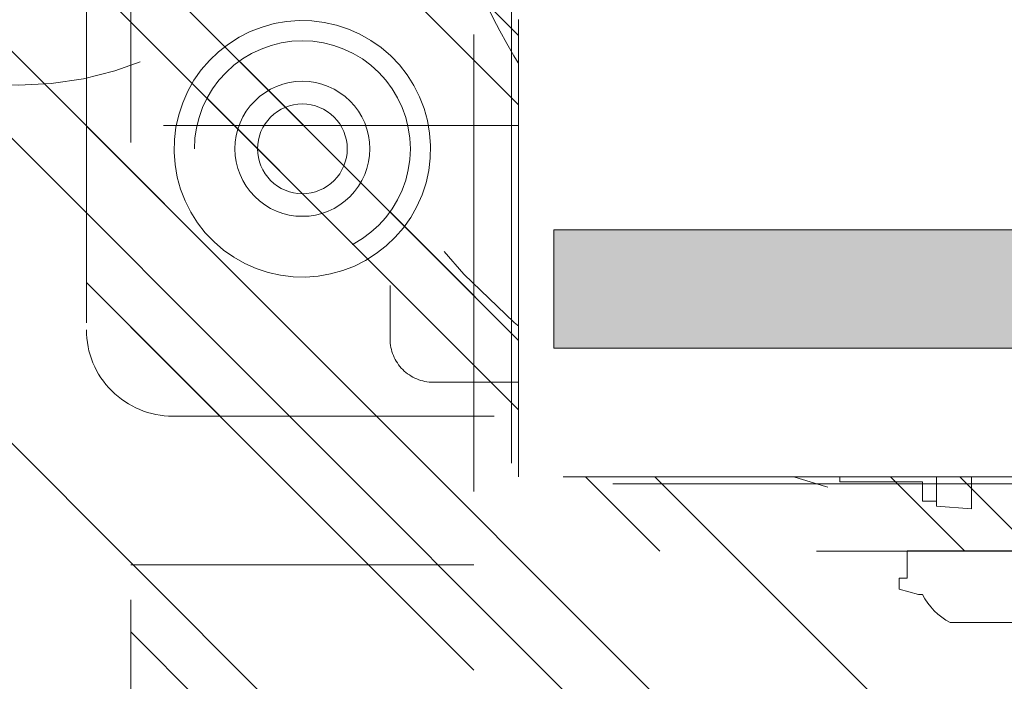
# Model space of a CAD drawing. Header units: inches. Extents: x -467 to -292, y -214 to 28.
# Tile 35 of 81: x -388.67 to -385.8, y 17.79 to 19.72. Entities that reach past the tile are written whole.
import ezdxf

# ---------------------------------------------------------------- set-up
doc = ezdxf.new("R2010")
doc.units = ezdxf.units.IN
doc.header["$LTSCALE"] = 32
doc.header["$MEASUREMENT"] = 0
doc.linetypes.add('Dash Style-1', pattern=[0.083328, 0.041656, -0.041672])
for name, color, linetype, lineweight in [('Black', 7, 'Continuous', 18), ('DashLine', 7, 'Dash Style-1', 13), ('DashLineFill', 7, 'Dash Style-1', 13), ('Drawing', 7, 'Continuous', 18), ('Metal-Black', 7, 'Continuous', 18), ('Metal-DeskStructure', 7, 'Continuous', 13), ('None', 7, 'Continuous', 18), ('SolidLine', 7, 'Continuous', 15), ('Wood_1-H', 7, 'Continuous', 13)]:
    doc.layers.add(name, color=color, linetype=linetype, lineweight=lineweight)
doc.layers.add('Metal-Leg', color=7, linetype='Continuous', lineweight=18, true_color=0x4c4c4c)
pattern_1 = [(45, (0, 0), (-1.61302, 1.93572), []), (45, (-1.0608, 1.0608), (-0.472346, 0.416761), [])]

# ---------------------------------------------------------------- blocks, each defined once
blk = doc.blocks.new('1BRPFY-Leg_Plate (2D)')
at = {"layer": 'DashLineFill', "linetype": 'Continuous', "lineweight": 13}
h = blk.add_hatch(dxfattribs=at)
h.set_pattern_fill('Steel', color=253, style=0, pattern_type=2)
h.set_pattern_definition(pattern_1)
edge = h.paths.add_edge_path()
edge.add_arc((-1.7047, -1.7047), 0.126, 180, 270)
edge.add_line((-1.7047, -1.8307), (1.7047, -1.8307))
edge.add_arc((1.7047, -1.7047), 0.126, 270, 360)
edge.add_line((1.8307, -1.7047), (1.8307, 1.7047))
edge.add_arc((1.7047, 1.7047), 0.126, 0, 90)
edge.add_line((1.7047, 1.8307), (-1.7047, 1.8307))
edge.add_arc((-1.7047, 1.7047), 0.126, 90, 180)
edge.add_line((-1.8307, 1.7047), (-1.8307, -1.7047))
at = {"layer": 'DashLineFill', "flags": 128}
blk.add_lwpolyline([(-1.8307, -1.7047, 0.414214), (-1.7047, -1.8307), (1.7047, -1.8307, 0.414214), (1.8307, -1.7047), (1.8307, 1.7047, 0.414214), (1.7047, 1.8307), (-1.7047, 1.8307, 0.414214), (-1.8307, 1.7047)], format="xyb", close=True, dxfattribs=at)
at = {"layer": 'SolidLine', "flags": 128}
blk.add_lwpolyline([(-1.2795, 1.4409), (-1.2637, 1.4402), (-1.248, 1.4378), (-1.2327, 1.434), (-1.2178, 1.4287), (-1.2034, 1.4219), (-1.1898, 1.4137), (-1.1771, 1.4043), (-1.1654, 1.3937), (-1.1548, 1.3819), (-1.1453, 1.3692), (-1.1372, 1.3556), (-1.1304, 1.3413), (-1.1251, 1.3264), (-1.1212, 1.311), (-1.1189, 1.2953), (-1.1181, 1.2795), (-1.1189, 1.2637), (-1.1212, 1.248), (-1.1251, 1.2327), (-1.1304, 1.2178), (-1.1372, 1.2034), (-1.1453, 1.1898), (-1.1548, 1.1771), (-1.1654, 1.1654), (-1.1771, 1.1548), (-1.1898, 1.1453), (-1.2034, 1.1372), (-1.2178, 1.1304), (-1.2327, 1.1251), (-1.248, 1.1212), (-1.2637, 1.1189), (-1.2795, 1.1181), (-1.2953, 1.1189), (-1.311, 1.1212), (-1.3264, 1.1251), (-1.3413, 1.1304), (-1.3556, 1.1372), (-1.3692, 1.1453), (-1.3819, 1.1548), (-1.3937, 1.1654), (-1.4043, 1.1771), (-1.4137, 1.1898), (-1.4219, 1.2034), (-1.4287, 1.2178), (-1.434, 1.2327), (-1.4378, 1.248), (-1.4402, 1.2637), (-1.4409, 1.2795), (-1.4402, 1.2953), (-1.4378, 1.311), (-1.434, 1.3264), (-1.4287, 1.3413), (-1.4219, 1.3556), (-1.4137, 1.3692), (-1.4043, 1.3819), (-1.3937, 1.3937), (-1.3819, 1.4043), (-1.3692, 1.4137), (-1.3556, 1.4219), (-1.3413, 1.4287), (-1.3264, 1.434), (-1.311, 1.4378), (-1.2953, 1.4402)], close=True, dxfattribs=at)
blk.add_lwpolyline([(-0.7687, 0.5109), (-0.7878, 0.5177), (-0.8061, 0.5264), (-0.8235, 0.5368), (-0.8398, 0.5489), (-0.8548, 0.5625), (-0.8684, 0.5775), (-0.8805, 0.5938), (-0.8909, 0.6112), (-0.8996, 0.6296), (-0.9065, 0.6487), (-0.9114, 0.6683), (-0.9144, 0.6884), (-0.9154, 0.7087), (-0.9144, 0.7289), (-0.9114, 0.749), (-0.9065, 0.7687), (-0.8996, 0.7878), (-0.8909, 0.8061), (-0.8805, 0.8235), (-0.8684, 0.8398), (-0.8548, 0.8548), (-0.8398, 0.8684), (-0.8235, 0.8805), (-0.8061, 0.8909), (-0.7878, 0.8996), (-0.7687, 0.9065)], dxfattribs=at)
blk = doc.blocks.new('1BRPX5-Util_Bkt_Sm-F (2D)')
at = {"layer": 'DashLineFill', "linetype": 'Continuous', "lineweight": 13}
h = blk.add_hatch(dxfattribs=at)
h.set_pattern_fill('Steel', color=253, style=0, pattern_type=2)
h.set_pattern_definition(pattern_1)
edge = h.paths.add_edge_path()
edge.add_line((-4.4685, 4.4134), (-3.1299, 4.4134))
edge.add_line((-3.1299, 4.4134), (-3.1299, -1.8543))
edge.add_line((-3.1299, -1.8543), (-4.4685, -1.8543))
edge.add_line((-4.4685, -1.8543), (-4.4685, -1.9882))
edge.add_line((-4.4685, -1.9882), (-2.4213, -1.9882))
edge.add_line((-2.4213, -1.9882), (-2.4213, -2.3661))
edge.add_arc((-2.3031, -2.3661), 0.1181, 180, 270)
edge.add_line((-2.3031, -2.4843), (2.3031, -2.4843))
edge.add_arc((2.3031, -2.3661), 0.1181, 270, 360)
edge.add_line((2.4213, -2.3661), (2.4213, -1.9882))
edge.add_line((2.4213, -1.9882), (4.4685, -1.9882))
edge.add_line((4.4685, -1.9882), (4.4685, -1.8543))
edge.add_line((4.4685, -1.8543), (3.1299, -1.8543))
edge.add_line((3.1299, -1.8543), (3.1299, 4.4134))
edge.add_line((3.1299, 4.4134), (4.4685, 4.4134))
edge.add_line((4.4685, 4.4134), (4.4685, 4.5472))
edge.add_line((4.4685, 4.5472), (2.4213, 4.5472))
edge.add_line((2.4213, 4.5472), (2.4213, 4.9252))
edge.add_arc((2.3031, 4.9252), 0.1181, 0, 90)
edge.add_line((2.3031, 5.0433), (-2.3031, 5.0433))
edge.add_arc((-2.3031, 4.9252), 0.1181, 90, 180)
edge.add_line((-2.4213, 4.9252), (-2.4213, 4.5472))
edge.add_line((-2.4213, 4.5472), (-4.4685, 4.5472))
edge.add_line((-4.4685, 4.5472), (-4.4685, 4.4134))
at = {"layer": 'SolidLine', "flags": 128}
blk.add_lwpolyline([(-1.2795, 1.155), (-1.2921, 1.1556), (-1.3046, 1.1574), (-1.3168, 1.1605), (-1.3287, 1.1647), (-1.3401, 1.1701), (-1.3509, 1.1766), (-1.361, 1.1841), (-1.3704, 1.1926), (-1.3789, 1.2019), (-1.3864, 1.2121), (-1.3929, 1.2229), (-1.3982, 1.2343), (-1.4025, 1.2462), (-1.4056, 1.2584), (-1.4074, 1.2709), (-1.408, 1.2835), (-1.4074, 1.2961), (-1.4056, 1.3085), (-1.4025, 1.3208), (-1.3982, 1.3326), (-1.3929, 1.344), (-1.3864, 1.3549), (-1.3789, 1.365), (-1.3704, 1.3743), (-1.361, 1.3828), (-1.3509, 1.3903), (-1.3401, 1.3968), (-1.3287, 1.4022), (-1.3168, 1.4064), (-1.3046, 1.4095), (-1.2921, 1.4113), (-1.2795, 1.412), (-1.2669, 1.4113), (-1.2545, 1.4095), (-1.2422, 1.4064), (-1.2304, 1.4022), (-1.219, 1.3968), (-1.2081, 1.3903), (-1.198, 1.3828), (-1.1887, 1.3743), (-1.1802, 1.365), (-1.1727, 1.3549), (-1.1662, 1.344), (-1.1608, 1.3326), (-1.1566, 1.3208), (-1.1535, 1.3085), (-1.1516, 1.2961), (-1.151, 1.2835), (-1.1516, 1.2709), (-1.1535, 1.2584), (-1.1566, 1.2462), (-1.1608, 1.2343), (-1.1662, 1.2229), (-1.1727, 1.2121), (-1.1802, 1.2019), (-1.1887, 1.1926), (-1.198, 1.1841), (-1.2081, 1.1766), (-1.219, 1.1701), (-1.2304, 1.1647), (-1.2422, 1.1605), (-1.2545, 1.1574), (-1.2669, 1.1556)], close=True, dxfattribs=at)
blk.add_lwpolyline([(-0.753, 0.2541), (-0.797, 0.2607), (-0.8401, 0.2715), (-0.8819, 0.2864), (-0.9221, 0.3054), (-0.9602, 0.3283), (-0.9959, 0.3547), (-1.0288, 0.3846), (-1.0586, 0.4175), (-1.0851, 0.4532), (-1.108, 0.4913), (-1.127, 0.5315), (-1.1419, 0.5733), (-1.1527, 0.6164), (-1.1592, 0.6603), (-1.1614, 0.7047), (-1.1592, 0.7491), (-1.1527, 0.7931), (-1.1419, 0.8362), (-1.127, 0.878), (-1.108, 0.9182), (-1.0851, 0.9563), (-1.0586, 0.9919), (-1.0288, 1.0249), (-0.9959, 1.0547), (-0.9602, 1.0812), (-0.9221, 1.104), (-0.8819, 1.123), (-0.8401, 1.138), (-0.797, 1.1488), (-0.753, 1.1553)], dxfattribs=at)
blk = doc.blocks.new('Slate-LegBrace (2D)')
at = {"layer": 'DashLineFill', "linetype": 'Continuous', "lineweight": 13}
h = blk.add_hatch(dxfattribs=at)
h.set_pattern_fill('Steel', color=253, style=0, pattern_type=2)
h.set_pattern_definition(pattern_1)
edge = h.paths.add_edge_path()
edge.add_line((-2.1996, 0.1352), (-1.3748, 0.1352))
edge.add_arc((0, 0.0136), 1.3801, 5.0546, 174.9454, ccw=False)
edge.add_line((1.3748, 0.1352), (2.1997, 0.1352))
edge.add_arc((0.0001, 0.0171), 2.2028, 3.0731, 176.9269)
h = blk.add_hatch(dxfattribs=at)
h.set_pattern_fill('Steel', color=253, style=0, pattern_type=2)
h.set_pattern_definition(pattern_1)
edge = h.paths.add_edge_path()
edge.add_line((-2.1917, 0.2375), (-1.4637, 0.2375))
edge.add_arc((0.0001, 0.017), 1.4803, 8.5653, 171.4347, ccw=False)
edge.add_line((1.4639, 0.2375), (2.1918, 0.2375))
edge.add_line((2.1918, 0.2375), (2.1997, 0.1352))
edge.add_line((2.1997, 0.1352), (1.3748, 0.1352))
edge.add_arc((0, 0.0136), 1.3801, 5.0546, 174.9454)
edge.add_line((-1.3748, 0.1352), (-2.1996, 0.1352))
edge.add_line((-2.1996, 0.1352), (-2.1917, 0.2375))
h = blk.add_hatch(dxfattribs=at)
h.set_pattern_fill('Steel', color=253, style=0, pattern_type=2)
h.set_pattern_definition(pattern_1)
h.paths.add_polyline_path([(-1.7388, 0.9364), (-1.7471, 0.9368), (-1.7553, 0.938), (-1.7633, 0.94), (-1.7712, 0.9428), (-1.7787, 0.9464), (-1.7858, 0.9507), (-1.7924, 0.9556), (-1.7986, 0.9612), (-1.8042, 0.9673), (-1.8091, 0.974), (-1.8134, 0.9811), (-1.8169, 0.9886), (-1.8197, 0.9964), (-1.8218, 1.0045), (-1.823, 1.0127), (-1.8234, 1.021), (-1.823, 1.0293), (-1.8218, 1.0375), (-1.8197, 1.0456), (-1.8169, 1.0534), (-1.8134, 1.0609), (-1.8091, 1.068), (-1.8042, 1.0747), (-1.7986, 1.0808), (-1.7924, 1.0864), (-1.7858, 1.0913), (-1.7787, 1.0956), (-1.7712, 1.0992), (-1.7633, 1.102), (-1.7553, 1.104), (-1.7471, 1.1052), (-1.7388, 1.1056), (-1.7305, 1.1052), (-1.7223, 1.104), (-1.7142, 1.102), (-1.7064, 1.0992), (-1.6989, 1.0956), (-1.6918, 1.0913), (-1.6851, 1.0864), (-1.679, 1.0808), (-1.6734, 1.0747), (-1.6684, 1.068), (-1.6642, 1.0609), (-1.6606, 1.0534), (-1.6578, 1.0456), (-1.6558, 1.0375), (-1.6546, 1.0293), (-1.6542, 1.021), (-1.6546, 1.0127), (-1.6558, 1.0045), (-1.6578, 0.9964), (-1.6606, 0.9886), (-1.6642, 0.9811), (-1.6684, 0.974), (-1.6734, 0.9673), (-1.679, 0.9612), (-1.6851, 0.9556), (-1.6918, 0.9507), (-1.6989, 0.9464), (-1.7064, 0.9428), (-1.7142, 0.94), (-1.7223, 0.938), (-1.7305, 0.9368)])
h = blk.add_hatch(dxfattribs=at)
h.set_pattern_fill('Steel', color=253, style=0, pattern_type=2)
h.set_pattern_definition(pattern_1)
h.paths.add_polyline_path([(-2.1863, -0.2676), (-2.1863, -0.2375), (-1.992, -0.2375), (-1.992, -0.0258), (-1.9883, -0.0258), (-1.9883, 0.7034), (-1.9292, 0.7625), (-1.7348, 0.7625), (-1.6758, 0.7034), (-1.6758, -0.0258), (-1.672, -0.0258), (-1.672, -0.2375), (-1.4777, -0.2375), (-1.4777, -0.2676)])
h = blk.add_hatch(dxfattribs=at)
h.set_pattern_fill('Steel', color=253, style=0, pattern_type=2)
h.set_pattern_definition(pattern_1)
h.paths.add_polyline_path([(-2.1771, 0.2375), (-2.1771, 0.2775), (-2.1212, 0.2775), (-2.1212, 0.5188), (-1.5428, 0.5188), (-1.5428, 0.2775), (-1.4869, 0.2775), (-1.4869, 0.2375)])
at = {"layer": 'DashLineFill', "flags": 128}
for points in [[(-2.1996, 0.1352), (-1.3748, 0.1352, -0.915455), (1.3748, 0.1352), (2.1997, 0.1352, 0.947752)], [(-2.1917, 0.2375), (-1.4637, 0.2375, -0.860663), (1.4639, 0.2375), (2.1918, 0.2375), (2.1997, 0.1352), (1.3748, 0.1352, 0.915455), (-1.3748, 0.1352), (-2.1996, 0.1352)]]:
    blk.add_lwpolyline(points, format="xyb", close=True, dxfattribs=at)
for points in [[(-1.7388, 0.9364), (-1.7471, 0.9368), (-1.7553, 0.938), (-1.7633, 0.94), (-1.7712, 0.9428), (-1.7787, 0.9464), (-1.7858, 0.9507), (-1.7924, 0.9556), (-1.7986, 0.9612), (-1.8042, 0.9673), (-1.8091, 0.974), (-1.8134, 0.9811), (-1.8169, 0.9886), (-1.8197, 0.9964), (-1.8218, 1.0045), (-1.823, 1.0127), (-1.8234, 1.021), (-1.823, 1.0293), (-1.8218, 1.0375), (-1.8197, 1.0456), (-1.8169, 1.0534), (-1.8134, 1.0609), (-1.8091, 1.068), (-1.8042, 1.0747), (-1.7986, 1.0808), (-1.7924, 1.0864), (-1.7858, 1.0913), (-1.7787, 1.0956), (-1.7712, 1.0992), (-1.7633, 1.102), (-1.7553, 1.104), (-1.7471, 1.1052), (-1.7388, 1.1056), (-1.7305, 1.1052), (-1.7223, 1.104), (-1.7142, 1.102), (-1.7064, 1.0992), (-1.6989, 1.0956), (-1.6918, 1.0913), (-1.6851, 1.0864), (-1.679, 1.0808), (-1.6734, 1.0747), (-1.6684, 1.068), (-1.6642, 1.0609), (-1.6606, 1.0534), (-1.6578, 1.0456), (-1.6558, 1.0375), (-1.6546, 1.0293), (-1.6542, 1.021), (-1.6546, 1.0127), (-1.6558, 1.0045), (-1.6578, 0.9964), (-1.6606, 0.9886), (-1.6642, 0.9811), (-1.6684, 0.974), (-1.6734, 0.9673), (-1.679, 0.9612), (-1.6851, 0.9556), (-1.6918, 0.9507), (-1.6989, 0.9464), (-1.7064, 0.9428), (-1.7142, 0.94), (-1.7223, 0.938), (-1.7305, 0.9368)], [(-2.1863, -0.2676), (-2.1863, -0.2375), (-1.992, -0.2375), (-1.992, -0.0258), (-1.9883, -0.0258), (-1.9883, 0.7034), (-1.9292, 0.7625), (-1.7348, 0.7625), (-1.6758, 0.7034), (-1.6758, -0.0258), (-1.672, -0.0258), (-1.672, -0.2375), (-1.4777, -0.2375), (-1.4777, -0.2676)], [(-2.1771, 0.2375), (-2.1771, 0.2775), (-2.1212, 0.2775), (-2.1212, 0.5188), (-1.5428, 0.5188), (-1.5428, 0.2775), (-1.4869, 0.2775), (-1.4869, 0.2375)]]:
    blk.add_lwpolyline(points, close=True, dxfattribs=at)
blk = doc.blocks.new('TLLegSleeve (2D)')
at = {"layer": 'DashLineFill', "linetype": 'Continuous', "lineweight": 13}
h = blk.add_hatch(dxfattribs=at)
h.set_pattern_fill('Steel', color=253, style=0, pattern_type=2)
h.set_pattern_definition(pattern_1)
edge = h.paths.add_edge_path()
edge.add_line((1.0827, 1.4023), (1.0827, 2.9134))
edge.add_arc((0, 2.9134), 1.0827, 0, 180)
edge.add_line((-1.0827, 2.9134), (-1.0827, 1.4023))
edge.add_arc((0, 0), 1.7717, 127.6699, 412.3301)
edge.add_line((1.0827, 1.4023), (1.0827, 1.4023))
edge = h.paths.add_edge_path()
edge.add_arc((0, 2.9134), 0.748, 180, 360)
edge.add_arc((0, 2.9134), 0.748, 0, 180)
edge.add_line((-0.748, 2.9134), (-0.748, 2.9134))
edge = h.paths.add_edge_path()
edge.add_arc((0, 0), 1.437, 180, 360)
edge.add_arc((0, 0), 1.437, 0, 180)
edge.add_line((-1.437, 0), (-1.437, 0))
at = {"layer": 'DashLine', "color": 8, "flags": 128}
for points in [[(0.9646, 2.9134), (0.9599, 2.8188), (0.946, 2.7252), (0.923, 2.6334), (0.8911, 2.5443), (0.8507, 2.4587), (0.802, 2.3775), (0.7456, 2.3015), (0.6821, 2.2313), (0.6119, 2.1678), (0.5359, 2.1114), (0.4547, 2.0627), (0.3691, 2.0222), (0.28, 1.9904), (0.1882, 1.9674), (0.0945, 1.9535), (0, 1.9488), (-0.0945, 1.9535), (-0.1882, 1.9674), (-0.28, 1.9904), (-0.3691, 2.0222), (-0.4547, 2.0627), (-0.5359, 2.1114), (-0.6119, 2.1678), (-0.6821, 2.2313), (-0.7456, 2.3015), (-0.802, 2.3775), (-0.8507, 2.4587), (-0.8911, 2.5443), (-0.923, 2.6334), (-0.946, 2.7252), (-0.9599, 2.8188), (-0.9646, 2.9134), (-0.9599, 3.0079), (-0.946, 3.1016), (-0.923, 3.1934), (-0.8911, 3.2825), (-0.8507, 3.3681), (-0.802, 3.4493), (-0.7456, 3.5253), (-0.6821, 3.5954), (-0.6119, 3.659), (-0.5359, 3.7154), (-0.4547, 3.7641), (-0.3691, 3.8045), (-0.28, 3.8364), (-0.1882, 3.8594), (-0.0945, 3.8733), (0, 3.878), (0.0945, 3.8733), (0.1882, 3.8594), (0.28, 3.8364), (0.3691, 3.8045), (0.4547, 3.7641), (0.5359, 3.7154), (0.6119, 3.659), (0.6821, 3.5954), (0.7456, 3.5253), (0.802, 3.4493), (0.8507, 3.3681), (0.8911, 3.2825), (0.923, 3.1934), (0.946, 3.1016), (0.9599, 3.0079)], [(1.6535, 0), (1.6456, -0.1621), (1.6218, -0.3226), (1.5823, -0.48), (1.5277, -0.6328), (1.4583, -0.7795), (1.3749, -0.9187), (1.2782, -1.049), (1.1692, -1.1692), (1.049, -1.2782), (0.9187, -1.3749), (0.7795, -1.4583), (0.6328, -1.5277), (0.48, -1.5823), (0.3226, -1.6218), (0.1621, -1.6456), (0, -1.6535), (-0.1621, -1.6456), (-0.3226, -1.6218), (-0.48, -1.5823), (-0.6328, -1.5277), (-0.7795, -1.4583), (-0.9187, -1.3749), (-1.049, -1.2782), (-1.1692, -1.1692), (-1.2782, -1.049), (-1.3749, -0.9187), (-1.4583, -0.7795), (-1.5277, -0.6328), (-1.5823, -0.48), (-1.6218, -0.3226), (-1.6456, -0.1621), (-1.6535, 0), (-1.6456, 0.1621), (-1.6218, 0.3226), (-1.5823, 0.48), (-1.5277, 0.6328), (-1.4583, 0.7795), (-1.3749, 0.9187), (-1.2782, 1.049), (-1.1692, 1.1692), (-1.049, 1.2782), (-0.9187, 1.3749), (-0.7795, 1.4583), (-0.6328, 1.5277), (-0.48, 1.5823), (-0.3226, 1.6218), (-0.1621, 1.6456), (0, 1.6535), (0.1621, 1.6456), (0.3226, 1.6218), (0.48, 1.5823), (0.6328, 1.5277), (0.7795, 1.4583), (0.9187, 1.3749), (1.049, 1.2782), (1.1692, 1.1692), (1.2782, 1.049), (1.3749, 0.9187), (1.4583, 0.7795), (1.5277, 0.6328), (1.5823, 0.48), (1.6218, 0.3226), (1.6456, 0.1621)]]:
    blk.add_lwpolyline(points, close=True, dxfattribs=at)
at = {"layer": 'DashLineFill', "flags": 128}
for points in [[(1.0827, 1.4023), (1.0827, 2.9134, 1), (-1.0827, 2.9134), (-1.0827, 1.4023, 2.931619), (1.0827, 1.4023)], [(-1.437, 0, 1), (1.437, 0, 1), (-1.437, 0)]]:
    blk.add_lwpolyline(points, format="xyb", close=True, dxfattribs=at)
blk = doc.blocks.new('Group-53')
at = {"layer": 'SolidLine', "flags": 128}
blk.add_lwpolyline([(6.6732, -5.9843, -0.414214), (8.3858, -4.2717, -0.414214), (10.0984, -5.9843, -0.414214), (8.3858, -7.6969, -0.414214)], format="xyb", close=True, dxfattribs=at)
at = {"layer": 'Wood_1-H', "color": 7, "rotation": 90}
for name in ['1BRPX5-Util_Bkt_Sm-F (2D)', 'Slate-LegBrace (2D)', '1BRPFY-Leg_Plate (2D)', 'TLLegSleeve (2D)']:
    blk.add_blockref(name, (8.3858, -5.9843), dxfattribs=at)
blk = doc.blocks.new('Group-55')
at = {"layer": 'Metal-DeskStructure', "color": 7}
blk.add_open_spline([(-0.563, -0.4031), (-0.563, -0.4084), (-0.567, -0.4164), (-0.5762, -0.4217), (-0.5934, -0.4243), (-0.6185, -0.4243), (-0.6344, -0.4203), (-0.6437, -0.4164), (-0.6476, -0.4071), (-0.6476, -0.2009), (-0.6476, 0), (-0.8593, 0), (-1.0709, 0), (-1.0709, -0.2009), (-1.0709, -0.4071), (-1.0748, -0.4164), (-1.0841, -0.4203), (-1.1013, -0.4243), (-1.1251, -0.4243), (-1.1423, -0.4217), (-1.1515, -0.4164), (-1.1555, -0.4084), (-1.1555, 0), (-1.1555, 0.4084), (-1.1515, 0.4164), (-1.1423, 0.4217), (-1.1251, 0.4243), (-1.1013, 0.4243), (-1.0841, 0.4217), (-1.0748, 0.4164), (-1.0709, 0.4097), (-1.0709, 0.2446), (-1.0709, 0.0849), (-0.8593, 0.0849), (-0.6476, 0.0849), (-0.6476, 0.2446), (-0.6476, 0.4097), (-0.6437, 0.4164), (-0.6344, 0.4217), (-0.6185, 0.4243), (-0.5934, 0.4243), (-0.5762, 0.4217), (-0.567, 0.4164), (-0.563, 0.4084), (-0.563, 0), (-0.563, -0.4031)], degree=2, knots=[0, 0, 0, 0.0023, 0.004599, 0.006899, 0.009198, 0.011753, 0.014308, 0.016863, 0.019418, 0.116187, 0.116187, 0.218123, 0.218123, 0.314892, 0.317447, 0.320002, 0.322557, 0.325112, 0.327667, 0.330222, 0.332777, 0.335332, 0.52951, 0.532065, 0.53462, 0.537175, 0.53973, 0.542285, 0.54484, 0.547395, 0.54995, 0.626918, 0.626918, 0.728853, 0.728853, 0.805822, 0.808377, 0.810932, 0.813487, 0.816042, 0.818342, 0.820641, 0.822941, 0.82524, 1, 1, 1], dxfattribs=at)
blk = doc.blocks.new('TL14_lower_leg (2D)')
at = {"layer": 'DashLine', "flags": 128}
for points in [[(0, 1.378), (0.1351, 1.3713), (0.2688, 1.3515), (0.4, 1.3186), (0.5273, 1.2731), (0.6496, 1.2152), (0.7655, 1.1457), (0.8742, 1.0652), (0.9744, 0.9744), (1.0652, 0.8742), (1.1457, 0.7655), (1.2152, 0.6496), (1.2731, 0.5273), (1.3186, 0.4), (1.3515, 0.2688), (1.3713, 0.1351), (1.378, 0), (1.3713, -0.1351), (1.3515, -0.2688), (1.3186, -0.4), (1.2731, -0.5273), (1.2152, -0.6496), (1.1457, -0.7655), (1.0652, -0.8742), (0.9744, -0.9744), (0.8742, -1.0652), (0.7655, -1.1457), (0.6496, -1.2152), (0.5273, -1.2731), (0.4, -1.3186), (0.2688, -1.3515), (0.1351, -1.3713), (0, -1.378), (-0.1351, -1.3713), (-0.2688, -1.3515), (-0.4, -1.3186), (-0.5273, -1.2731), (-0.6496, -1.2152), (-0.7655, -1.1457), (-0.8742, -1.0652), (-0.9744, -0.9744), (-1.0652, -0.8742), (-1.1457, -0.7655), (-1.2152, -0.6496), (-1.2731, -0.5273), (-1.3186, -0.4), (-1.3515, -0.2688), (-1.3713, -0.1351), (-1.378, 0), (-1.3713, 0.1351), (-1.3515, 0.2688), (-1.3186, 0.4), (-1.2731, 0.5273), (-1.2152, 0.6496), (-1.1457, 0.7655), (-1.0652, 0.8742), (-0.9744, 0.9744), (-0.8742, 1.0652), (-0.7655, 1.1457), (-0.6496, 1.2152), (-0.5273, 1.2731), (-0.4, 1.3186), (-0.2688, 1.3515), (-0.1351, 1.3713)], [(-0.7087, 0.8701), (-0.6928, 0.8693), (-0.6772, 0.867), (-0.6618, 0.8631), (-0.6469, 0.8578), (-0.6326, 0.851), (-0.619, 0.8429), (-0.6063, 0.8334), (-0.5945, 0.8228), (-0.5839, 0.8111), (-0.5744, 0.7983), (-0.5663, 0.7848), (-0.5595, 0.7704), (-0.5542, 0.7555), (-0.5503, 0.7402), (-0.548, 0.7245), (-0.5472, 0.7087), (-0.548, 0.6928), (-0.5503, 0.6772), (-0.5542, 0.6618), (-0.5595, 0.6469), (-0.5663, 0.6326), (-0.5744, 0.619), (-0.5839, 0.6063), (-0.5945, 0.5945), (-0.6063, 0.5839), (-0.619, 0.5744), (-0.6326, 0.5663), (-0.6469, 0.5595), (-0.6618, 0.5542), (-0.6772, 0.5503), (-0.6928, 0.548), (-0.7087, 0.5472), (-0.7245, 0.548), (-0.7402, 0.5503), (-0.7555, 0.5542), (-0.7704, 0.5595), (-0.7848, 0.5663), (-0.7983, 0.5744), (-0.8111, 0.5839), (-0.8228, 0.5945), (-0.8334, 0.6063), (-0.8429, 0.619), (-0.851, 0.6326), (-0.8578, 0.6469), (-0.8631, 0.6618), (-0.867, 0.6772), (-0.8693, 0.6928), (-0.8701, 0.7087), (-0.8693, 0.7245), (-0.867, 0.7402), (-0.8631, 0.7555), (-0.8578, 0.7704), (-0.851, 0.7848), (-0.8429, 0.7983), (-0.8334, 0.8111), (-0.8228, 0.8228), (-0.8111, 0.8334), (-0.7983, 0.8429), (-0.7848, 0.851), (-0.7704, 0.8578), (-0.7555, 0.8631), (-0.7402, 0.867), (-0.7245, 0.8693)]]:
    blk.add_lwpolyline(points, close=True, dxfattribs=at)
at = {"layer": 'Metal-DeskStructure', "color": 7}
blk.add_blockref('Group-55', (0, 0), dxfattribs=at)
blk = doc.blocks.new('1BRPT9-Bracket (2D)')
at = {"layer": 'DashLineFill', "linetype": 'Continuous', "lineweight": 13}
h = blk.add_hatch(dxfattribs=at)
h.set_pattern_fill('Steel', color=253, style=0, pattern_type=2)
h.set_pattern_definition(pattern_1)
edge = h.paths.add_edge_path()
edge.add_arc((1.6779, -8.4882), 0.252, 270, 360)
edge.add_line((1.9299, -8.4882), (1.9299, -7.4803))
edge.add_line((1.9299, -7.4803), (2.3236, -7.4803))
edge.add_line((2.3236, -7.4803), (2.3236, 7.4611))
edge.add_line((2.3236, 7.4611), (1.9299, 7.4803))
edge.add_line((1.9299, 7.4803), (1.9299, 8.4882))
edge.add_arc((1.6779, 8.4882), 0.252, 360, 450)
edge.add_line((1.6779, 8.7402), (-2.3221, 8.7402))
edge.add_line((-2.3221, 8.7402), (-2.3221, -8.7402))
edge.add_line((-2.3221, -8.7402), (1.6779, -8.7402))
h = blk.add_hatch(dxfattribs=at)
h.set_pattern_fill('Steel', color=253, style=0, pattern_type=2)
h.set_pattern_definition(pattern_1)
h.paths.add_polyline_path([(1.3393, -6.9188), (1.3307, -6.9184), (1.3221, -6.9171), (1.3136, -6.915), (1.3054, -6.912), (1.2976, -6.9083), (1.2901, -6.9039), (1.2832, -6.8987), (1.2767, -6.8928), (1.2709, -6.8864), (1.2657, -6.8794), (1.2612, -6.872), (1.2575, -6.8641), (1.2546, -6.8559), (1.2525, -6.8475), (1.2512, -6.8389), (1.2508, -6.8302), (1.2512, -6.8215), (1.2525, -6.8129), (1.2546, -6.8045), (1.2575, -6.7963), (1.2612, -6.7884), (1.2657, -6.781), (1.2709, -6.774), (1.2767, -6.7676), (1.2832, -6.7617), (1.2901, -6.7565), (1.2976, -6.7521), (1.3054, -6.7484), (1.3136, -6.7454), (1.3221, -6.7433), (1.3307, -6.742), (1.3393, -6.7416), (1.348, -6.742), (1.3566, -6.7433), (1.3651, -6.7454), (1.3732, -6.7484), (1.3811, -6.7521), (1.3886, -6.7565), (1.3955, -6.7617), (1.402, -6.7676), (1.4078, -6.774), (1.413, -6.781), (1.4175, -6.7884), (1.4212, -6.7963), (1.4241, -6.8045), (1.4262, -6.8129), (1.4275, -6.8215), (1.4279, -6.8302), (1.4275, -6.8389), (1.4262, -6.8475), (1.4241, -6.8559), (1.4212, -6.8641), (1.4175, -6.872), (1.413, -6.8794), (1.4078, -6.8864), (1.402, -6.8928), (1.3955, -6.8987), (1.3886, -6.9039), (1.3811, -6.9083), (1.3732, -6.912), (1.3651, -6.915), (1.3566, -6.9171), (1.348, -6.9184)])
h = blk.add_hatch(dxfattribs=at)
h.set_pattern_fill('Steel', color=253, style=0, pattern_type=2)
h.set_pattern_definition(pattern_1)
h.paths.add_polyline_path([(1.1504, -8.4252), (1.1195, -8.4237), (1.0889, -8.4191), (1.0589, -8.4116), (1.0298, -8.4012), (1.0019, -8.388), (0.9754, -8.3721), (0.9506, -8.3537), (0.9277, -8.3329), (0.9069, -8.31), (0.8885, -8.2852), (0.8726, -8.2587), (0.8594, -8.2308), (0.849, -8.2017), (0.8415, -8.1717), (0.8369, -8.1411), (0.8354, -8.1102), (0.8369, -8.0794), (0.8415, -8.0488), (0.849, -8.0188), (0.8594, -7.9897), (0.8726, -7.9618), (0.8885, -7.9353), (0.9069, -7.9104), (0.9277, -7.8875), (0.9506, -7.8668), (0.9754, -7.8484), (1.0019, -7.8325), (1.0298, -7.8193), (1.0589, -7.8088), (1.0889, -7.8013), (1.1195, -7.7968), (1.1504, -7.7953), (1.1812, -7.7968), (1.2118, -7.8013), (1.2418, -7.8088), (1.2709, -7.8193), (1.2988, -7.8325), (1.3254, -7.8484), (1.3502, -7.8668), (1.3731, -7.8875), (1.3938, -7.9104), (1.4123, -7.9353), (1.4281, -7.9618), (1.4414, -7.9897), (1.4518, -8.0188), (1.4593, -8.0488), (1.4638, -8.0794), (1.4653, -8.1102), (1.4638, -8.1411), (1.4593, -8.1717), (1.4518, -8.2017), (1.4414, -8.2308), (1.4281, -8.2587), (1.4123, -8.2852), (1.3938, -8.31), (1.3731, -8.3329), (1.3502, -8.3537), (1.3254, -8.3721), (1.2988, -8.388), (1.2709, -8.4012), (1.2418, -8.4116), (1.2118, -8.4191), (1.1812, -8.4237)])
h = blk.add_hatch(dxfattribs=at)
h.set_pattern_fill('Steel', color=253, style=0, pattern_type=2)
h.set_pattern_definition(pattern_1)
h.paths.add_polyline_path([(1.1504, -8.3071), (1.1311, -8.3061), (1.112, -8.3033), (1.0932, -8.2986), (1.075, -8.2921), (1.0576, -8.2838), (1.041, -8.2739), (1.0255, -8.2624), (1.0112, -8.2494), (0.9982, -8.2351), (0.9867, -8.2196), (0.9768, -8.203), (0.9685, -8.1856), (0.962, -8.1674), (0.9573, -8.1486), (0.9545, -8.1295), (0.9535, -8.1102), (0.9545, -8.0909), (0.9573, -8.0718), (0.962, -8.0531), (0.9685, -8.0349), (0.9768, -8.0174), (0.9867, -8.0009), (0.9982, -7.9854), (1.0112, -7.971), (1.0255, -7.9581), (1.041, -7.9466), (1.0576, -7.9366), (1.075, -7.9284), (1.0932, -7.9219), (1.112, -7.9172), (1.1311, -7.9143), (1.1504, -7.9134), (1.1697, -7.9143), (1.1888, -7.9172), (1.2075, -7.9219), (1.2257, -7.9284), (1.2432, -7.9366), (1.2597, -7.9466), (1.2753, -7.9581), (1.2896, -7.971), (1.3025, -7.9854), (1.314, -8.0009), (1.324, -8.0174), (1.3322, -8.0349), (1.3387, -8.0531), (1.3434, -8.0718), (1.3463, -8.0909), (1.3472, -8.1102), (1.3463, -8.1295), (1.3434, -8.1486), (1.3387, -8.1674), (1.3322, -8.1856), (1.324, -8.203), (1.314, -8.2196), (1.3025, -8.2351), (1.2896, -8.2494), (1.2753, -8.2624), (1.2597, -8.2739), (1.2432, -8.2838), (1.2257, -8.2921), (1.2075, -8.2986), (1.1888, -8.3033), (1.1697, -8.3061)])
at = {"layer": 'DashLineFill'}
blk.add_line((2.1268, 7.4611), (2.1268, -7.4803), dxfattribs=at)
at = {"layer": 'DashLineFill', "flags": 128}
blk.add_lwpolyline([(1.6779, -8.7402, 0.414214), (1.9299, -8.4882), (1.9299, -7.4803), (2.3236, -7.4803), (2.3236, 7.4611), (1.9299, 7.4803), (1.9299, 8.4882, 0.414214), (1.6779, 8.7402), (-2.3221, 8.7402), (-2.3221, -8.7402)], format="xyb", close=True, dxfattribs=at)
for points in [[(1.3393, -6.9188), (1.3307, -6.9184), (1.3221, -6.9171), (1.3136, -6.915), (1.3054, -6.912), (1.2976, -6.9083), (1.2901, -6.9039), (1.2832, -6.8987), (1.2767, -6.8928), (1.2709, -6.8864), (1.2657, -6.8794), (1.2612, -6.872), (1.2575, -6.8641), (1.2546, -6.8559), (1.2525, -6.8475), (1.2512, -6.8389), (1.2508, -6.8302), (1.2512, -6.8215), (1.2525, -6.8129), (1.2546, -6.8045), (1.2575, -6.7963), (1.2612, -6.7884), (1.2657, -6.781), (1.2709, -6.774), (1.2767, -6.7676), (1.2832, -6.7617), (1.2901, -6.7565), (1.2976, -6.7521), (1.3054, -6.7484), (1.3136, -6.7454), (1.3221, -6.7433), (1.3307, -6.742), (1.3393, -6.7416), (1.348, -6.742), (1.3566, -6.7433), (1.3651, -6.7454), (1.3732, -6.7484), (1.3811, -6.7521), (1.3886, -6.7565), (1.3955, -6.7617), (1.402, -6.7676), (1.4078, -6.774), (1.413, -6.781), (1.4175, -6.7884), (1.4212, -6.7963), (1.4241, -6.8045), (1.4262, -6.8129), (1.4275, -6.8215), (1.4279, -6.8302), (1.4275, -6.8389), (1.4262, -6.8475), (1.4241, -6.8559), (1.4212, -6.8641), (1.4175, -6.872), (1.413, -6.8794), (1.4078, -6.8864), (1.402, -6.8928), (1.3955, -6.8987), (1.3886, -6.9039), (1.3811, -6.9083), (1.3732, -6.912), (1.3651, -6.915), (1.3566, -6.9171), (1.348, -6.9184)], [(1.1504, -8.4252), (1.1195, -8.4237), (1.0889, -8.4191), (1.0589, -8.4116), (1.0298, -8.4012), (1.0019, -8.388), (0.9754, -8.3721), (0.9506, -8.3537), (0.9277, -8.3329), (0.9069, -8.31), (0.8885, -8.2852), (0.8726, -8.2587), (0.8594, -8.2308), (0.849, -8.2017), (0.8415, -8.1717), (0.8369, -8.1411), (0.8354, -8.1102), (0.8369, -8.0794), (0.8415, -8.0488), (0.849, -8.0188), (0.8594, -7.9897), (0.8726, -7.9618), (0.8885, -7.9353), (0.9069, -7.9104), (0.9277, -7.8875), (0.9506, -7.8668), (0.9754, -7.8484), (1.0019, -7.8325), (1.0298, -7.8193), (1.0589, -7.8088), (1.0889, -7.8013), (1.1195, -7.7968), (1.1504, -7.7953), (1.1812, -7.7968), (1.2118, -7.8013), (1.2418, -7.8088), (1.2709, -7.8193), (1.2988, -7.8325), (1.3254, -7.8484), (1.3502, -7.8668), (1.3731, -7.8875), (1.3938, -7.9104), (1.4123, -7.9353), (1.4281, -7.9618), (1.4414, -7.9897), (1.4518, -8.0188), (1.4593, -8.0488), (1.4638, -8.0794), (1.4653, -8.1102), (1.4638, -8.1411), (1.4593, -8.1717), (1.4518, -8.2017), (1.4414, -8.2308), (1.4281, -8.2587), (1.4123, -8.2852), (1.3938, -8.31), (1.3731, -8.3329), (1.3502, -8.3537), (1.3254, -8.3721), (1.2988, -8.388), (1.2709, -8.4012), (1.2418, -8.4116), (1.2118, -8.4191), (1.1812, -8.4237)], [(1.1504, -8.3071), (1.1311, -8.3061), (1.112, -8.3033), (1.0932, -8.2986), (1.075, -8.2921), (1.0576, -8.2838), (1.041, -8.2739), (1.0255, -8.2624), (1.0112, -8.2494), (0.9982, -8.2351), (0.9867, -8.2196), (0.9768, -8.203), (0.9685, -8.1856), (0.962, -8.1674), (0.9573, -8.1486), (0.9545, -8.1295), (0.9535, -8.1102), (0.9545, -8.0909), (0.9573, -8.0718), (0.962, -8.0531), (0.9685, -8.0349), (0.9768, -8.0174), (0.9867, -8.0009), (0.9982, -7.9854), (1.0112, -7.971), (1.0255, -7.9581), (1.041, -7.9466), (1.0576, -7.9366), (1.075, -7.9284), (1.0932, -7.9219), (1.112, -7.9172), (1.1311, -7.9143), (1.1504, -7.9134), (1.1697, -7.9143), (1.1888, -7.9172), (1.2075, -7.9219), (1.2257, -7.9284), (1.2432, -7.9366), (1.2597, -7.9466), (1.2753, -7.9581), (1.2896, -7.971), (1.3025, -7.9854), (1.314, -8.0009), (1.324, -8.0174), (1.3322, -8.0349), (1.3387, -8.0531), (1.3434, -8.0718), (1.3463, -8.0909), (1.3472, -8.1102), (1.3463, -8.1295), (1.3434, -8.1486), (1.3387, -8.1674), (1.3322, -8.1856), (1.324, -8.203), (1.314, -8.2196), (1.3025, -8.2351), (1.2896, -8.2494), (1.2753, -8.2624), (1.2597, -8.2739), (1.2432, -8.2838), (1.2257, -8.2921), (1.2075, -8.2986), (1.1888, -8.3033), (1.1697, -8.3061)]]:
    blk.add_lwpolyline(points, close=True, dxfattribs=at)
blk = doc.blocks.new('1BRPT5-RightBeam (2D)')
at = {"layer": 'DashLineFill', "linetype": 'Continuous', "lineweight": 13}
h = blk.add_hatch(dxfattribs=at)
h.set_pattern_fill('Steel', color=253, style=0, pattern_type=2)
h.set_pattern_definition(pattern_1)
h.paths.add_polyline_path([(-1.8504, 0.5), (20.4724, 0.5), (20.4724, -0.5), (-1.8504, -0.5)])
at = {"layer": 'DashLineFill'}
blk.add_line((2.3622, 0.5), (2.3622, -0.5), dxfattribs=at)
at = {"layer": 'DashLineFill', "flags": 128}
blk.add_lwpolyline([(-1.8504, 0.5), (20.4724, 0.5), (20.4724, -0.5), (-1.8504, -0.5)], close=True, dxfattribs=at)
at = {"layer": 'SolidLine', "flags": 128}
for points in [[(1.1224, -0.373), (1.086, -0.3686), (1.0502, -0.3606), (1.0153, -0.3491), (0.9817, -0.3342), (0.9498, -0.3162), (0.9197, -0.2951), (0.8919, -0.2711), (0.8666, -0.2445), (0.844, -0.2156), (0.8243, -0.1846), (0.8078, -0.1519), (0.7945, -0.1176), (0.7847, -0.0823), (0.7784, -0.0461), (0.7757, -0.0095), (0.7766, 0.0272), (0.781, 0.0636), (0.789, 0.0995), (0.8005, 0.1343), (0.8154, 0.1679), (0.8334, 0.1998), (0.8545, 0.2299), (0.8785, 0.2577), (0.9051, 0.283), (0.934, 0.3056), (0.965, 0.3253), (0.9977, 0.3418), (1.032, 0.3551), (1.0673, 0.3649), (1.1035, 0.3712), (1.1401, 0.3739), (1.1768, 0.373), (1.2132, 0.3686), (1.2491, 0.3606), (1.2839, 0.3491), (1.3175, 0.3342), (1.3494, 0.3162), (1.3795, 0.2951), (1.4073, 0.2711), (1.4326, 0.2446), (1.4552, 0.2156), (1.4749, 0.1846), (1.4914, 0.1519), (1.5047, 0.1176), (1.5145, 0.0823), (1.5208, 0.0461), (1.5235, 0.0095), (1.5227, -0.0272), (1.5182, -0.0636), (1.5102, -0.0995), (1.4987, -0.1343), (1.4838, -0.1679), (1.4658, -0.1998), (1.4447, -0.2299), (1.4207, -0.2577), (1.3942, -0.283), (1.3652, -0.3056), (1.3342, -0.3253), (1.3015, -0.3418), (1.2672, -0.3551), (1.2319, -0.3649), (1.1957, -0.3712), (1.1591, -0.3739)], [(1.2805, 0), (1.2798, -0.0128), (1.2779, -0.0255), (1.2748, -0.038), (1.2705, -0.0501), (1.265, -0.0617), (1.2584, -0.0727), (1.2508, -0.083), (1.2421, -0.0925), (1.2326, -0.1011), (1.2223, -0.1088), (1.2113, -0.1154), (1.1997, -0.1209), (1.1876, -0.1252), (1.1751, -0.1283), (1.1624, -0.1302), (1.1496, -0.1308), (1.1368, -0.1302), (1.1241, -0.1283), (1.1116, -0.1252), (1.0995, -0.1209), (1.0879, -0.1154), (1.0769, -0.1088), (1.0666, -0.1011), (1.0571, -0.0925), (1.0485, -0.083), (1.0408, -0.0727), (1.0342, -0.0617), (1.0287, -0.0501), (1.0244, -0.038), (1.0213, -0.0255), (1.0194, -0.0128), (1.0188, 0), (1.0194, 0.0128), (1.0213, 0.0255), (1.0244, 0.038), (1.0287, 0.0501), (1.0342, 0.0617), (1.0408, 0.0727), (1.0485, 0.083), (1.0571, 0.0925), (1.0666, 0.1011), (1.0769, 0.1088), (1.0879, 0.1154), (1.0995, 0.1209), (1.1116, 0.1252), (1.1241, 0.1283), (1.1368, 0.1302), (1.1496, 0.1308), (1.1624, 0.1302), (1.1751, 0.1283), (1.1876, 0.1252), (1.1997, 0.1209), (1.2113, 0.1154), (1.2223, 0.1088), (1.2326, 0.1011), (1.2421, 0.0925), (1.2508, 0.083), (1.2584, 0.0727), (1.265, 0.0617), (1.2705, 0.0501), (1.2748, 0.038), (1.2779, 0.0255), (1.2798, 0.0128)]]:
    blk.add_lwpolyline(points, close=True, dxfattribs=at)
blk = doc.blocks.new('Group-77')
at = {"layer": 'DashLineFill', "linetype": 'Continuous', "lineweight": 13}
h = blk.add_hatch(dxfattribs=at)
h.set_pattern_fill('Steel', color=253, style=0, pattern_type=2)
h.set_pattern_definition(pattern_1)
h.paths.add_polyline_path([(-2.0669, 1.3976), (2.0669, 1.3976), (2.0669, 0.1378), (2.1063, 0.1378), (2.1063, -0.1378), (2.0669, -0.1378), (2.0669, -5.2756), (2.1063, -5.2756), (2.1063, -5.5512), (2.0669, -5.5512), (2.0669, -5.8268), (-2.0669, -5.8268), (-2.0669, -5.5512), (-2.1063, -5.5512), (-2.1063, -5.2756), (-2.0669, -5.2756), (-2.0669, -0.1378), (-2.1063, -0.1378), (-2.1063, 0.1378), (-2.0669, 0.1378)])
at = {"layer": 'DashLineFill', "flags": 128}
blk.add_lwpolyline([(-2.0669, 1.3976), (2.0669, 1.3976), (2.0669, 0.1378), (2.1063, 0.1378), (2.1063, -0.1378), (2.0669, -0.1378), (2.0669, -5.2756), (2.1063, -5.2756), (2.1063, -5.5512), (2.0669, -5.5512), (2.0669, -5.8268), (-2.0669, -5.8268), (-2.0669, -5.5512), (-2.1063, -5.5512), (-2.1063, -5.2756), (-2.0669, -5.2756), (-2.0669, -0.1378), (-2.1063, -0.1378), (-2.1063, 0.1378), (-2.0669, 0.1378)], close=True, dxfattribs=at)
blk = doc.blocks.new('TL14_upper_leg (2D)')
at = {"layer": 'DashLine', "flags": 128}
blk.add_lwpolyline([(0, 1.2205), (0.1196, 1.2146), (0.2381, 1.197), (0.3543, 1.1679), (0.4671, 1.1276), (0.5753, 1.0764), (0.6781, 1.0148), (0.7743, 0.9434), (0.863, 0.863), (0.9434, 0.7743), (1.0148, 0.6781), (1.0764, 0.5753), (1.1276, 0.4671), (1.1679, 0.3543), (1.197, 0.2381), (1.2146, 0.1196), (1.2205, 0), (1.2146, -0.1196), (1.197, -0.2381), (1.1679, -0.3543), (1.1276, -0.4671), (1.0764, -0.5753), (1.0148, -0.6781), (0.9434, -0.7743), (0.863, -0.863), (0.7743, -0.9434), (0.6781, -1.0148), (0.5753, -1.0764), (0.4671, -1.1276), (0.3543, -1.1679), (0.2381, -1.197), (0.1196, -1.2146), (0, -1.2205), (-0.1196, -1.2146), (-0.2381, -1.197), (-0.3543, -1.1679), (-0.4671, -1.1276), (-0.5753, -1.0764), (-0.6781, -1.0148), (-0.7743, -0.9434), (-0.863, -0.863), (-0.9434, -0.7743), (-1.0148, -0.6781), (-1.0764, -0.5753), (-1.1276, -0.4671), (-1.1679, -0.3543), (-1.197, -0.2381), (-1.2146, -0.1196), (-1.2205, 0), (-1.2146, 0.1196), (-1.197, 0.2381), (-1.1679, 0.3543), (-1.1276, 0.4671), (-1.0764, 0.5753), (-1.0148, 0.6781), (-0.9434, 0.7743), (-0.863, 0.863), (-0.7743, 0.9434), (-0.6781, 1.0148), (-0.5753, 1.0764), (-0.4671, 1.1276), (-0.3543, 1.1679), (-0.2381, 1.197), (-0.1196, 1.2146)], close=True, dxfattribs=at)
at = {"layer": 'SolidLine', "flags": 128}
blk.add_lwpolyline([(-2.3228, 0.2437), (-2.4016, 0.2437), (-2.4016, 0.2677), (-2.4341, 0.2677), (-2.4493, 0.2108), (-2.4493, 0.1992, 0.157975), (-2.5315, 0.1181), (-2.5315, -0.1181, 0.156027), (-2.4493, -0.1991), (-2.4493, -0.2108), (-2.4341, -0.2677), (-2.4016, -0.2677), (-2.4016, -0.2437), (-2.3228, -0.2437)], format="xyb", close=True, dxfattribs=at)
at = {"layer": 'DashLine', "color": 7}
blk.add_blockref('Group-77', (0, 0), dxfattribs=at)
blk = doc.blocks.new('Group-79')
at = {"layer": 'Metal-DeskStructure', "linetype": 'Continuous', "lineweight": 0, "true_color": 0xff0000}
blk.add_hatch(color=1, dxfattribs=at).paths.add_polyline_path([(-1.7311, -1.2746), (-1.7311, 1.2746), (-1.3867, 1.2746), (-1.3867, -0.999), (-0.2154, -0.999), (-0.2154, -1.2746)])
at = {"layer": 'Metal-DeskStructure', "color": 7, "flags": 128}
blk.add_lwpolyline([(-1.7311, -1.2746), (-1.7311, 1.2746), (-1.3867, 1.2746), (-1.3867, -0.999), (-0.2154, -0.999), (-0.2154, -1.2746)], close=True, dxfattribs=at)
blk = doc.blocks.new('SlateLegLocator-L3')
at = {"color": 255, "linetype": 'Dash Style-1', "lineweight": 5}
blk.add_wipeout([(-2.1063, 1.378), (2.1063, 1.378), (2.1063, -5.8071), (-2.1063, -5.8071)], dxfattribs=at).dxf.layer = 'Black'
at = {"layer": 'Black', "linetype": 'Dash Style-1', "lineweight": 5, "flags": 128}
blk.add_lwpolyline([(-2.1063, 1.378), (2.1063, 1.378), (2.1063, -5.8071), (-2.1063, -5.8071)], close=True, dxfattribs=at)
at = {"layer": 'Metal-DeskStructure', "color": 7}
blk.add_blockref('Group-79', (0, 0), dxfattribs=at)
blk = doc.blocks.new('StructEnd-L3 (2D)')
at = {"layer": 'Metal-Black', "color": 7}
blk.add_blockref('1BRPT9-Bracket (2D)', (-0.0002, 6.1024), dxfattribs=at)
at = {"layer": 'Metal-DeskStructure', "color": 7}
blk.add_blockref('1BRPT5-RightBeam (2D)', (0.0006, -2.0079), dxfattribs=at)
at = {"layer": 'Metal-Leg', "color": 7, "rotation": 180}
blk.add_blockref('TL14_upper_leg (2D)', (0, 0), dxfattribs=at)
at = {"layer": 'Metal-DeskStructure', "color": 7, "rotation": 180}
blk.add_blockref('SlateLegLocator-L3', (0, 0), dxfattribs=at)
blk = doc.blocks.new('Group-90')
at = {"layer": 'None'}
blk.add_blockref('Group-53', (0, 0), dxfattribs=at)
at = {"layer": 'SolidLine', "color": 7, "rotation": 90}
blk.add_blockref('TL14_lower_leg (2D)', (8.3071, -5.9843), dxfattribs=at)
at = {"layer": 'SolidLine', "color": 7, "rotation": 270}
blk.add_blockref('StructEnd-L3 (2D)', (8.3071, -5.9843), dxfattribs=at)
blk = doc.blocks.new('SL Runoff Utility L Desk2 (2D)')
at = {"layer": 'None'}
blk.add_blockref('Group-90', (0, 0), dxfattribs=at)
at = {"layer": 'Drawing', "color": 0, "flags": 1}
for tag in ['Tag', 'Catalog', 'Option1', 'Option2', 'Option3', 'Option4', 'Option5', 'Option6', 'Option7', 'Option8', 'Option9', 'Option10', 'Option11', 'Option12', 'Custom', 'FinishGroup', 'Discount', 'Item2', 'Item3', 'Item6', 'Item9', 'Item10', 'Item12', 'Item13', 'Item16', 'Item19', 'Item20', 'Item21', 'Item22', 'Item23', 'Item24', 'Item25', 'Item8', 'Item18', 'Item1', 'Item4', 'Item5', 'Item7', 'Item11', 'Item14', 'Item15', 'Item17']:
    blk.add_attdef(tag, (-39.5672, -45.141), '', height=0.00709, dxfattribs=at)

msp = doc.modelspace()

# ---------------------------------------------------------------- block references
at = {"layer": 'Drawing'}
msp.add_blockref('SL Runoff Utility L Desk2 (2D)', (-394.1446, 26.4764), dxfattribs=at)

doc.saveas('drawing.dxf')
